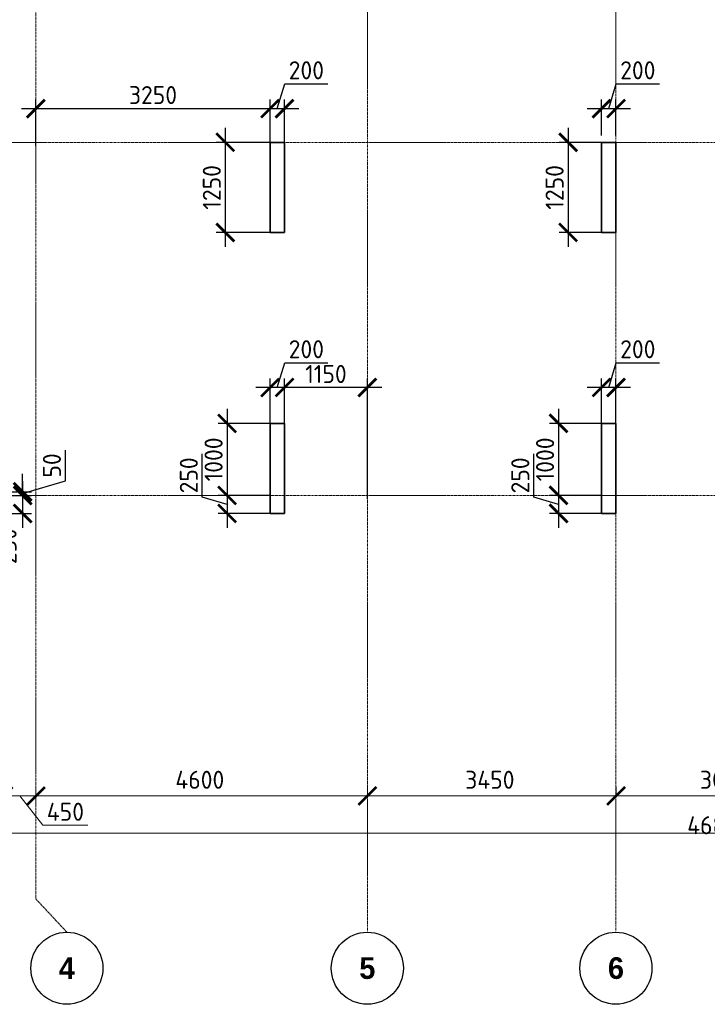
# Model space of a CAD drawing. Header units: millimetres. Extents: x 349531 to 1063351, y -131924 to 96186.
# Tile 17 of 230: x 450636 to 460178, y -48354 to -34690. Entities that reach past the tile are written whole.
import ezdxf

# ---------------------------------------------------------------- set-up
doc = ezdxf.new("R2010")
doc.units = ezdxf.units.MM
doc.linetypes.add('______5', pattern=[1100, 800, -100, 100, -100])
doc.linetypes.add('осевая', pattern=[50.8, 31.75, -6.35, 6.35, -6.35])
doc.layers.add('Колонна_ бетон', color=7, linetype='Continuous', lineweight=50, true_color=0xb4b496)
for name, color, linetype, lineweight in [('Конструкции 0.5', 5, 'Continuous', 50), ('Оси', 40, '______5', 18), ('РАЗМЕРЫ', 1, 'Continuous', 9)]:
    doc.layers.add(name, color=color, linetype=linetype, lineweight=lineweight)
doc.styles.add('Century Gothic', font='GOTHIC.TTF')
doc.styles.add('GOST-2.304_Type-B', font='GOST_Common.ttf')
doc.dimstyles.new('СПДС', dxfattribs={"dimscale": 100, "dimtxt": 2.5, "dimasz": 2.5, "dimexe": 1.25, "dimexo": 0, "dimtad": 1, "dimdec": 0, "dimtxsty": 'GOST-2.304_Type-B', "dimblk": 'ARCHTICK', "dimcen": 2.5, "dimdle": 2, "dimadec": 0, "dimazin": 2, "dimtfac": 0.75, "dimtdec": 0, "dimtmove": 1, "dimatfit": 3, "dimfxl": 1, "dimtolj": 1, "dimarcsym": 1})

# ---------------------------------------------------------------- blocks, each defined once
blk = doc.blocks.new('_ArchTick')
at = {"color": 0, "linetype": 'ByBlock', "const_width": 0.15}
blk.add_lwpolyline([(-0.5, -0.5), (0.5, 0.5)], dxfattribs=at)
blk = doc.blocks.new('*D1694')
at = {"color": 0, "lineweight": -2, "transparency": 16777216}
for p, q in [((983646, -19381), (983646, -19256)), ((1030446, -19495), (1030446, -19256)), ((983446, -19381), (1030646, -19381))]:
    blk.add_line(p, q, dxfattribs=at)
at = {"layer": 'DEFPOINTS', "color": 0, "transparency": 16777216}
for p in [(983646, -19381), (1030446, -19381), (1030446, -19495)]:
    blk.add_point(p, dxfattribs=at)
at = {"color": 0, "lineweight": -2, "transparency": 16777216, "xscale": 250, "yscale": 250, "zscale": 250, "rotation": 180}
blk.add_blockref('_ArchTick', (983646, -19381), dxfattribs=at)
at = {"color": 0, "lineweight": -2, "transparency": 16777216, "xscale": 250, "yscale": 250, "zscale": 250}
blk.add_blockref('_ArchTick', (1030446, -19381), dxfattribs=at)
at = {"color": 0, "transparency": 16777216, "insert": (1001863, -19270), "char_height": 250, "width": 104166.67, "attachment_point": 5, "style": 'GOST-2.304_Type-B'}
blk.add_mtext('\\A1;46800', dxfattribs=at)
blk = doc.blocks.new('NSY101')
at = {"color": 0, "linetype": 'ByBlock', "lineweight": -2}
blk.add_circle((0, 0), 50, dxfattribs=at)
blk = doc.blocks.new('СЛОЖНЫЙ_ОБЪЕКТ_32')
at = {"layer": 'Оси', "color": 16, "linetype": 'Continuous', "lineweight": 25, "transparency": 33554687, "xscale": 9.999999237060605, "yscale": 9.999999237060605, "zscale": 9.999999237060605}
blk.add_blockref('NSY101', (18063, -43009), dxfattribs=at)
at = {"layer": 'Оси', "color": 16, "linetype": 'Continuous', "lineweight": 25, "transparency": 33554687, "insert": (18063, -43009), "char_height": 300, "width": 385, "attachment_point": 5, "style": 'Century Gothic'}
blk.add_mtext('\\A1;{\\fCentury Gothic|i0|b1;\\H300.000000;\\W1.000000;\\C16;5}\\P', dxfattribs=at)
blk = doc.blocks.new('СЛОЖНЫЙ_ОБЪЕКТ_33')
at = {"layer": 'Оси', "color": 16, "linetype": 'Continuous', "lineweight": 25, "transparency": 33554687, "xscale": 9.999999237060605, "yscale": 9.999999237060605, "zscale": 9.999999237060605}
blk.add_blockref('NSY101', (21513, -43009), dxfattribs=at)
at = {"layer": 'Оси', "color": 16, "linetype": 'Continuous', "lineweight": 25, "transparency": 33554687, "insert": (21513, -43009), "char_height": 300, "width": 385, "attachment_point": 5, "style": 'Century Gothic'}
blk.add_mtext('\\A1;{\\fCentury Gothic|i0|b1;\\H300.000000;\\W1.000000;\\C16;6}\\P', dxfattribs=at)
blk = doc.blocks.new('СЛОЖНЫЙ_ОБЪЕКТ_48')
at = {"layer": 'Оси', "color": 16, "linetype": 'Continuous', "lineweight": 25, "transparency": 33554687, "xscale": 9.999999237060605, "yscale": 9.999999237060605, "zscale": 9.999999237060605}
blk.add_blockref('NSY101', (13893, -43009), dxfattribs=at)
at = {"layer": 'Оси', "color": 16, "linetype": 'Continuous', "lineweight": 25, "transparency": 33554687, "insert": (13893, -43009), "char_height": 300, "width": 385, "attachment_point": 5, "style": 'Century Gothic'}
blk.add_mtext('\\A1;{\\fCentury Gothic|i0|b1;\\H300.000000;\\W1.000000;\\C16;4}\\P', dxfattribs=at)
blk = doc.blocks.new('*D1682')
at = {"color": 0, "lineweight": -2, "transparency": 16777216}
for p, q in [((992396, -18864), (992396, -18739)), ((996996, -18864), (996996, -18739)), ((992196, -18864), (997196, -18864))]:
    blk.add_line(p, q, dxfattribs=at)
at = {"layer": 'DEFPOINTS', "color": 0, "transparency": 16777216}
for p in [(992396, -18864), (996996, -18864), (996996, -18864)]:
    blk.add_point(p, dxfattribs=at)
at = {"color": 0, "lineweight": -2, "transparency": 16777216, "xscale": 250, "yscale": 250, "zscale": 250, "rotation": 180}
blk.add_blockref('_ArchTick', (992396, -18864), dxfattribs=at)
at = {"color": 0, "lineweight": -2, "transparency": 16777216, "xscale": 250, "yscale": 250, "zscale": 250}
blk.add_blockref('_ArchTick', (996996, -18864), dxfattribs=at)
at = {"color": 0, "transparency": 16777216, "insert": (994670, -18639), "char_height": 250, "width": 83333.33, "attachment_point": 5, "style": 'GOST-2.304_Type-B'}
blk.add_mtext('\\A1;4600', dxfattribs=at)
blk = doc.blocks.new('*D1683')
at = {"color": 0, "lineweight": -2, "transparency": 16777216}
for p, q in [((996996, -18864), (996996, -18739)), ((1000446, -18864), (1000446, -18739)), ((996796, -18864), (1000646, -18864))]:
    blk.add_line(p, q, dxfattribs=at)
at = {"layer": 'DEFPOINTS', "color": 0, "transparency": 16777216}
for p in [(996996, -18864), (1000446, -18864), (1000446, -18864)]:
    blk.add_point(p, dxfattribs=at)
at = {"color": 0, "lineweight": -2, "transparency": 16777216, "xscale": 250, "yscale": 250, "zscale": 250, "rotation": 180}
blk.add_blockref('_ArchTick', (996996, -18864), dxfattribs=at)
at = {"color": 0, "lineweight": -2, "transparency": 16777216, "xscale": 250, "yscale": 250, "zscale": 250}
blk.add_blockref('_ArchTick', (1000446, -18864), dxfattribs=at)
at = {"color": 0, "transparency": 16777216, "insert": (998695, -18639), "char_height": 250, "width": 83333.33, "attachment_point": 5, "style": 'GOST-2.304_Type-B'}
blk.add_mtext('\\A1;3450', dxfattribs=at)
blk = doc.blocks.new('*D1684')
at = {"color": 0, "lineweight": -2, "transparency": 16777216}
for p, q in [((1000446, -18864), (1000446, -18739)), ((1003496, -18864), (1003496, -18739)), ((1000246, -18864), (1003696, -18864))]:
    blk.add_line(p, q, dxfattribs=at)
at = {"layer": 'DEFPOINTS', "color": 0, "transparency": 16777216}
for p in [(1000446, -18864), (1003496, -18864), (1003496, -18864)]:
    blk.add_point(p, dxfattribs=at)
at = {"color": 0, "lineweight": -2, "transparency": 16777216, "xscale": 250, "yscale": 250, "zscale": 250, "rotation": 180}
blk.add_blockref('_ArchTick', (1000446, -18864), dxfattribs=at)
at = {"color": 0, "lineweight": -2, "transparency": 16777216, "xscale": 250, "yscale": 250, "zscale": 250}
blk.add_blockref('_ArchTick', (1003496, -18864), dxfattribs=at)
at = {"color": 0, "transparency": 16777216, "insert": (1001945, -18639), "char_height": 250, "width": 83333.33, "attachment_point": 5, "style": 'GOST-2.304_Type-B'}
blk.add_mtext('\\A1;3050', dxfattribs=at)
blk = doc.blocks.new('*D1692')
at = {"color": 0, "lineweight": -2, "transparency": 16777216}
for p, q in [((991946, -18739), (991946, -18989)), ((992396, -18802), (992396, -18989)), ((992596, -18864), (991746, -18864)), ((992171, -18864), (992493, -19270)), ((992493, -19270), (993118, -19270))]:
    blk.add_line(p, q, dxfattribs=at)
at = {"layer": 'DEFPOINTS', "color": 0, "transparency": 16777216}
for p in [(991946, -18739), (992396, -18802), (991946, -18864)]:
    blk.add_point(p, dxfattribs=at)
at = {"color": 0, "lineweight": -2, "transparency": 16777216, "xscale": 250, "yscale": 250, "zscale": 250, "rotation": 180}
blk.add_blockref('_ArchTick', (991946, -18864), dxfattribs=at)
at = {"color": 0, "lineweight": -2, "transparency": 16777216, "xscale": 250, "yscale": 250, "zscale": 250}
blk.add_blockref('_ArchTick', (992396, -18864), dxfattribs=at)
at = {"color": 0, "transparency": 16777216, "insert": (992805, -19083), "char_height": 250, "attachment_point": 5, "style": 'GOST-2.304_Type-B'}
blk.add_mtext('\\A1;450', dxfattribs=at)
blk = doc.blocks.new('*D883')
at = {"layer": 'DEFPOINTS', "color": 0, "transparency": 16777216}
for p in [(454111, -35924), (450861, -36442), (454111, -36442, -360)]:
    blk.add_point(p, dxfattribs=at)
at = {"layer": 'РАЗМЕРЫ', "color": 0, "lineweight": -2, "transparency": 16777216}
for p, q in [((450861, -36442), (450861, -35799)), ((454111, -36442), (454111, -35799)), ((450661, -35924), (454311, -35924))]:
    blk.add_line(p, q, dxfattribs=at)
at = {"layer": 'РАЗМЕРЫ', "color": 0, "lineweight": -2, "transparency": 16777216, "xscale": 250, "yscale": 250, "zscale": 250, "rotation": 180}
blk.add_blockref('_ArchTick', (450861, -35924), dxfattribs=at)
at = {"layer": 'РАЗМЕРЫ', "color": 0, "lineweight": -2, "transparency": 16777216, "xscale": 250, "yscale": 250, "zscale": 250}
blk.add_blockref('_ArchTick', (454111, -35924), dxfattribs=at)
at = {"layer": 'РАЗМЕРЫ', "color": 0, "transparency": 16777216, "insert": (452486, -35736), "char_height": 250, "attachment_point": 5, "style": 'GOST-2.304_Type-B'}
blk.add_mtext('\\A1;3250', dxfattribs=at)
blk = doc.blocks.new('*D884')
at = {"layer": 'DEFPOINTS', "color": 0, "transparency": 16777216}
for p in [(454311, -35924), (454111, -36287), (454311, -36442)]:
    blk.add_point(p, dxfattribs=at)
at = {"layer": 'РАЗМЕРЫ', "color": 0, "lineweight": -2, "transparency": 16777216}
for p, q in [((454211, -35924), (454314, -35580)), ((454314, -35580), (454914, -35580)), ((454111, -36287), (454111, -35799)), ((454311, -36442), (454311, -35799)), ((453911, -35924), (454511, -35924))]:
    blk.add_line(p, q, dxfattribs=at)
at = {"layer": 'РАЗМЕРЫ', "color": 0, "lineweight": -2, "transparency": 16777216, "xscale": 250, "yscale": 250, "zscale": 250, "rotation": 180}
blk.add_blockref('_ArchTick', (454111, -35924), dxfattribs=at)
at = {"layer": 'РАЗМЕРЫ', "color": 0, "lineweight": -2, "transparency": 16777216, "xscale": 250, "yscale": 250, "zscale": 250}
blk.add_blockref('_ArchTick', (454311, -35924), dxfattribs=at)
at = {"layer": 'РАЗМЕРЫ', "color": 0, "transparency": 16777216, "insert": (454614, -35392), "char_height": 250, "attachment_point": 5, "style": 'GOST-2.304_Type-B'}
blk.add_mtext('\\A1;200', dxfattribs=at)
blk = doc.blocks.new('*D885')
at = {"layer": 'DEFPOINTS', "color": 0, "transparency": 16777216}
for p in [(454211, -36392, -360), (453489, -37642), (454111, -37642, -360)]:
    blk.add_point(p, dxfattribs=at)
at = {"layer": 'РАЗМЕРЫ', "color": 0, "lineweight": -2, "transparency": 16777216}
for p, q in [((453489, -36192), (453489, -37842)), ((454211, -36392), (453364, -36392)), ((454111, -37642), (453364, -37642))]:
    blk.add_line(p, q, dxfattribs=at)
at = {"layer": 'РАЗМЕРЫ', "color": 0, "lineweight": -2, "transparency": 16777216, "xscale": 250, "yscale": 250, "zscale": 250}
for p, rotation in [((453489, -36392), 90), ((453489, -37642), 270)]:
    blk.add_blockref('_ArchTick', p, dxfattribs=dict(at, rotation=rotation))
at = {"layer": 'РАЗМЕРЫ', "color": 0, "transparency": 16777216, "insert": (453302, -37017), "char_height": 250, "attachment_point": 5, "rotation": 90, "style": 'GOST-2.304_Type-B'}
blk.add_mtext('\\A1;1250', dxfattribs=at)
blk = doc.blocks.new('*D886')
at = {"layer": 'DEFPOINTS', "color": 0, "transparency": 16777216}
for p in [(458911, -35924), (458711, -36297), (458911, -36297)]:
    blk.add_point(p, dxfattribs=at)
at = {"layer": 'РАЗМЕРЫ', "color": 0, "lineweight": -2, "transparency": 16777216}
for p, q in [((458811, -35924), (458914, -35580)), ((458914, -35580), (459514, -35580)), ((458711, -36297), (458711, -35799)), ((458911, -36297), (458911, -35799)), ((458511, -35924), (459111, -35924))]:
    blk.add_line(p, q, dxfattribs=at)
at = {"layer": 'РАЗМЕРЫ', "color": 0, "lineweight": -2, "transparency": 16777216, "xscale": 250, "yscale": 250, "zscale": 250, "rotation": 180}
blk.add_blockref('_ArchTick', (458711, -35924), dxfattribs=at)
at = {"layer": 'РАЗМЕРЫ', "color": 0, "lineweight": -2, "transparency": 16777216, "xscale": 250, "yscale": 250, "zscale": 250}
blk.add_blockref('_ArchTick', (458911, -35924), dxfattribs=at)
at = {"layer": 'РАЗМЕРЫ', "color": 0, "transparency": 16777216, "insert": (459214, -35392), "char_height": 250, "attachment_point": 5, "style": 'GOST-2.304_Type-B'}
blk.add_mtext('\\A1;200', dxfattribs=at)
blk = doc.blocks.new('*D887')
at = {"layer": 'DEFPOINTS', "color": 0, "transparency": 16777216}
for p in [(458711, -36392), (458247, -37642), (458711, -37642)]:
    blk.add_point(p, dxfattribs=at)
at = {"layer": 'РАЗМЕРЫ', "color": 0, "lineweight": -2, "transparency": 16777216}
for p, q in [((458247, -36192), (458247, -37842)), ((458711, -36392), (458122, -36392)), ((458711, -37642), (458122, -37642))]:
    blk.add_line(p, q, dxfattribs=at)
at = {"layer": 'РАЗМЕРЫ', "color": 0, "lineweight": -2, "transparency": 16777216, "xscale": 250, "yscale": 250, "zscale": 250}
for p, rotation in [((458247, -36392), 90), ((458247, -37642), 270)]:
    blk.add_blockref('_ArchTick', p, dxfattribs=dict(at, rotation=rotation))
at = {"layer": 'РАЗМЕРЫ', "color": 0, "transparency": 16777216, "insert": (458059, -37017), "char_height": 250, "attachment_point": 5, "rotation": 90, "style": 'GOST-2.304_Type-B'}
blk.add_mtext('\\A1;1250', dxfattribs=at)
blk = doc.blocks.new('*D906')
at = {"layer": 'DEFPOINTS', "color": 0, "transparency": 16777216}
for p in [(449858, -41292, -560), (449711, -41542, -200), (450677, -41542)]:
    blk.add_point(p, dxfattribs=at)
at = {"layer": 'РАЗМЕРЫ', "color": 0, "lineweight": -2, "transparency": 16777216}
for p, q in [((450677, -41092), (450677, -41742)), ((449858, -41292), (450802, -41292)), ((449711, -41542), (450802, -41542))]:
    blk.add_line(p, q, dxfattribs=at)
at = {"layer": 'РАЗМЕРЫ', "color": 0, "lineweight": -2, "transparency": 16777216, "xscale": 250, "yscale": 250, "zscale": 250}
for p, rotation in [((450677, -41292), 90), ((450677, -41542), 270)]:
    blk.add_blockref('_ArchTick', p, dxfattribs=dict(at, rotation=rotation))
at = {"layer": 'РАЗМЕРЫ', "color": 0, "transparency": 16777216, "insert": (450467, -41996), "char_height": 250, "attachment_point": 5, "rotation": 90, "style": 'GOST-2.304_Type-B'}
blk.add_mtext('\\A1;250', dxfattribs=at)
blk = doc.blocks.new('*D907')
at = {"layer": 'DEFPOINTS', "color": 0, "transparency": 16777216}
for p in [(454311, -39794), (454311, -41342, -360), (455461, -41342)]:
    blk.add_point(p, dxfattribs=at)
at = {"layer": 'РАЗМЕРЫ', "color": 0, "lineweight": -2, "transparency": 16777216}
for p, q in [((454311, -41342), (454311, -39669)), ((455461, -41342), (455461, -39669)), ((455661, -39794), (454111, -39794))]:
    blk.add_line(p, q, dxfattribs=at)
at = {"layer": 'РАЗМЕРЫ', "color": 0, "lineweight": -2, "transparency": 16777216, "xscale": 250, "yscale": 250, "zscale": 250, "rotation": 180}
blk.add_blockref('_ArchTick', (454311, -39794), dxfattribs=at)
at = {"layer": 'РАЗМЕРЫ', "color": 0, "lineweight": -2, "transparency": 16777216, "xscale": 250, "yscale": 250, "zscale": 250}
blk.add_blockref('_ArchTick', (455461, -39794), dxfattribs=at)
at = {"layer": 'РАЗМЕРЫ', "color": 0, "transparency": 16777216, "insert": (454886, -39607), "char_height": 250, "attachment_point": 5, "style": 'GOST-2.304_Type-B'}
blk.add_mtext('\\A1;1150', dxfattribs=at)
blk = doc.blocks.new('*D908')
at = {"layer": 'DEFPOINTS', "color": 0, "transparency": 16777216}
for p in [(454111, -39794), (454111, -40342), (454311, -40342)]:
    blk.add_point(p, dxfattribs=at)
at = {"layer": 'РАЗМЕРЫ', "color": 0, "lineweight": -2, "transparency": 16777216}
for p, q in [((454211, -39794), (454314, -39450)), ((454314, -39450), (454914, -39450)), ((454111, -40342), (454111, -39669)), ((454311, -40342), (454311, -39669)), ((454511, -39794), (453911, -39794))]:
    blk.add_line(p, q, dxfattribs=at)
at = {"layer": 'РАЗМЕРЫ', "color": 0, "lineweight": -2, "transparency": 16777216, "xscale": 250, "yscale": 250, "zscale": 250, "rotation": 180}
blk.add_blockref('_ArchTick', (454111, -39794), dxfattribs=at)
at = {"layer": 'РАЗМЕРЫ', "color": 0, "lineweight": -2, "transparency": 16777216, "xscale": 250, "yscale": 250, "zscale": 250}
blk.add_blockref('_ArchTick', (454311, -39794), dxfattribs=at)
at = {"layer": 'РАЗМЕРЫ', "color": 0, "transparency": 16777216, "insert": (454614, -39263), "char_height": 250, "attachment_point": 5, "style": 'GOST-2.304_Type-B'}
blk.add_mtext('\\A1;200', dxfattribs=at)
blk = doc.blocks.new('*D909')
at = {"layer": 'DEFPOINTS', "color": 0, "transparency": 16777216}
for p in [(454111, -40292, -200), (453514, -41292), (454111, -41292, -560)]:
    blk.add_point(p, dxfattribs=at)
at = {"layer": 'РАЗМЕРЫ', "color": 0, "lineweight": -2, "transparency": 16777216}
for p, q in [((453514, -40092), (453514, -41492)), ((454111, -40292), (453389, -40292)), ((454111, -41292), (453389, -41292))]:
    blk.add_line(p, q, dxfattribs=at)
at = {"layer": 'РАЗМЕРЫ', "color": 0, "lineweight": -2, "transparency": 16777216, "xscale": 250, "yscale": 250, "zscale": 250}
for p, rotation in [((453514, -40292), 90), ((453514, -41292), 270)]:
    blk.add_blockref('_ArchTick', p, dxfattribs=dict(at, rotation=rotation))
at = {"layer": 'РАЗМЕРЫ', "color": 0, "transparency": 16777216, "insert": (453327, -40792), "char_height": 250, "attachment_point": 5, "rotation": 90, "style": 'GOST-2.304_Type-B'}
blk.add_mtext('\\A1;1000', dxfattribs=at)
blk = doc.blocks.new('*D910')
at = {"layer": 'DEFPOINTS', "color": 0, "transparency": 16777216}
for p in [(454039, -41292), (453514, -41542), (454111, -41542, -200)]:
    blk.add_point(p, dxfattribs=at)
at = {"layer": 'РАЗМЕРЫ', "color": 0, "lineweight": -2, "transparency": 16777216}
for p, q in [((453170, -41314), (453170, -40714)), ((453514, -41092), (453514, -41742)), ((453514, -41417), (453170, -41314)), ((454039, -41292), (453389, -41292)), ((454111, -41542), (453389, -41542))]:
    blk.add_line(p, q, dxfattribs=at)
at = {"layer": 'РАЗМЕРЫ', "color": 0, "lineweight": -2, "transparency": 16777216, "xscale": 250, "yscale": 250, "zscale": 250}
for p, rotation in [((453514, -41292), 90), ((453514, -41542), 270)]:
    blk.add_blockref('_ArchTick', p, dxfattribs=dict(at, rotation=rotation))
at = {"layer": 'РАЗМЕРЫ', "color": 0, "transparency": 16777216, "insert": (452983, -41014), "char_height": 250, "attachment_point": 5, "rotation": 90, "style": 'GOST-2.304_Type-B'}
blk.add_mtext('\\A1;250', dxfattribs=at)
blk = doc.blocks.new('*D911')
at = {"layer": 'DEFPOINTS', "color": 0, "transparency": 16777216}
for p in [(458711, -39794), (458711, -40342, -360), (458911, -40342, -360)]:
    blk.add_point(p, dxfattribs=at)
at = {"layer": 'РАЗМЕРЫ', "color": 0, "lineweight": -2, "transparency": 16777216}
for p, q in [((458811, -39794), (458914, -39450)), ((458914, -39450), (459514, -39450)), ((458711, -40342), (458711, -39669)), ((458911, -40342), (458911, -39669)), ((459111, -39794), (458511, -39794))]:
    blk.add_line(p, q, dxfattribs=at)
at = {"layer": 'РАЗМЕРЫ', "color": 0, "lineweight": -2, "transparency": 16777216, "xscale": 250, "yscale": 250, "zscale": 250, "rotation": 180}
blk.add_blockref('_ArchTick', (458711, -39794), dxfattribs=at)
at = {"layer": 'РАЗМЕРЫ', "color": 0, "lineweight": -2, "transparency": 16777216, "xscale": 250, "yscale": 250, "zscale": 250}
blk.add_blockref('_ArchTick', (458911, -39794), dxfattribs=at)
at = {"layer": 'РАЗМЕРЫ', "color": 0, "transparency": 16777216, "insert": (459214, -39263), "char_height": 250, "attachment_point": 5, "style": 'GOST-2.304_Type-B'}
blk.add_mtext('\\A1;200', dxfattribs=at)
blk = doc.blocks.new('стены техподполья')
at = {"layer": 'Колонна_ бетон', "color": 180, "linetype": 'Continuous', "lineweight": 35, "transparency": 33554687}
for p, q in [((468936, -12144), (468936, -12144)), ((468936, -12144), (468936, -13394)), ((469136, -12144), (468936, -12144)), ((469136, -12144), (469136, -12144)), ((469136, -12144), (469136, -13394)), ((473736, -12144), (473536, -12144)), ((473536, -12144), (473536, -12144)), ((473536, -12144), (473536, -13394)), ((473736, -12144), (473736, -12144)), ((473736, -13394), (473736, -12144)), ((468936, -13394), (468936, -13394)), ((468936, -13394), (469136, -13394)), ((469136, -13394), (469136, -13394)), ((473736, -13394), (473536, -13394)), ((473536, -13394), (473536, -13394)), ((473736, -13394), (473736, -13394)), ((468936, -16044), (468936, -17294)), ((469136, -16044), (468936, -16044)), ((469136, -17294), (469136, -16044)), ((473536, -17294), (473536, -16044)), ((473736, -16044), (473536, -16044)), ((473736, -17294), (473736, -16044)), ((469136, -17294), (468936, -17294)), ((473536, -17294), (473736, -17294))]:
    blk.add_line(p, q, dxfattribs=at)
blk = doc.blocks.new('*D755')
at = {"layer": 'DEFPOINTS', "color": 0, "transparency": 16777216}
for p in [(449711, -41242, 160), (450677, -41242), (449858, -41292, -200)]:
    blk.add_point(p, dxfattribs=at)
at = {"layer": 'РАЗМЕРЫ', "color": 0, "lineweight": -2, "transparency": 16777216}
for p, q in [((451271, -41089), (451271, -40664)), ((450677, -41242), (450677, -40992)), ((450677, -41267), (451271, -41089)), ((449711, -41242), (450802, -41242)), ((450677, -41292), (450677, -41242)), ((449858, -41292), (450802, -41292)), ((450677, -41292), (450677, -41542))]:
    blk.add_line(p, q, dxfattribs=at)
at = {"layer": 'РАЗМЕРЫ', "color": 0, "lineweight": -2, "transparency": 16777216, "xscale": 250, "yscale": 250, "zscale": 250}
for p, rotation in [((450677, -41242), 270), ((450677, -41292), 90)]:
    blk.add_blockref('_ArchTick', p, dxfattribs=dict(at, rotation=rotation))
at = {"layer": 'РАЗМЕРЫ', "color": 0, "transparency": 16777216, "insert": (451083, -40876), "char_height": 250, "attachment_point": 5, "rotation": 90, "style": 'GOST-2.304_Type-B'}
blk.add_mtext('\\A1;50', dxfattribs=at)
blk = doc.blocks.new('*D756')
at = {"layer": 'DEFPOINTS', "color": 0, "transparency": 16777216}
for p in [(458711, -40292, -200), (458114, -41292), (458711, -41292, -560)]:
    blk.add_point(p, dxfattribs=at)
at = {"layer": 'РАЗМЕРЫ', "color": 0, "lineweight": -2, "transparency": 16777216}
for p, q in [((458114, -40092), (458114, -41492)), ((458711, -40292), (457989, -40292)), ((458711, -41292), (457989, -41292))]:
    blk.add_line(p, q, dxfattribs=at)
at = {"layer": 'РАЗМЕРЫ', "color": 0, "lineweight": -2, "transparency": 16777216, "xscale": 250, "yscale": 250, "zscale": 250}
for p, rotation in [((458114, -40292), 90), ((458114, -41292), 270)]:
    blk.add_blockref('_ArchTick', p, dxfattribs=dict(at, rotation=rotation))
at = {"layer": 'РАЗМЕРЫ', "color": 0, "transparency": 16777216, "insert": (457927, -40792), "char_height": 250, "attachment_point": 5, "rotation": 90, "style": 'GOST-2.304_Type-B'}
blk.add_mtext('\\A1;1000', dxfattribs=at)
blk = doc.blocks.new('*D757')
at = {"layer": 'DEFPOINTS', "color": 0, "transparency": 16777216}
for p in [(458639, -41292), (458114, -41542), (458711, -41542, -200)]:
    blk.add_point(p, dxfattribs=at)
at = {"layer": 'РАЗМЕРЫ', "color": 0, "lineweight": -2, "transparency": 16777216}
for p, q in [((457770, -41314), (457770, -40714)), ((458114, -41092), (458114, -41742)), ((458114, -41417), (457770, -41314)), ((458639, -41292), (457989, -41292)), ((458711, -41542), (457989, -41542))]:
    blk.add_line(p, q, dxfattribs=at)
at = {"layer": 'РАЗМЕРЫ', "color": 0, "lineweight": -2, "transparency": 16777216, "xscale": 250, "yscale": 250, "zscale": 250}
for p, rotation in [((458114, -41292), 90), ((458114, -41542), 270)]:
    blk.add_blockref('_ArchTick', p, dxfattribs=dict(at, rotation=rotation))
at = {"layer": 'РАЗМЕРЫ', "color": 0, "transparency": 16777216, "insert": (457583, -41014), "char_height": 250, "attachment_point": 5, "rotation": 90, "style": 'GOST-2.304_Type-B'}
blk.add_mtext('\\A1;250', dxfattribs=at)
blk = doc.blocks.new('оси2')
at = {"layer": 'Оси', "color": 16, "linetype": 'осевая', "lineweight": 0, "transparency": 33554687}
for p, q in [((996995.5, 5465.4), (996995.5, -20739.3)), ((1000445.5, 5465.4), (1000445.5, -20739.3)), ((992395.5, 4955.2), (992395.5, -20293.6)), ((979200, -9792.9), (1032582.1, -9792.9)), ((979200, -14692.9), (1032582.1, -14692.9)), ((992825, -20755.1), (992395.5, -20293.6))]:
    blk.add_line(p, q, dxfattribs=at)
at = {"layer": 'Оси', "color": 16, "linetype": 'Continuous', "lineweight": 25, "transparency": 33554687}
for name in ['СЛОЖНЫЙ_ОБЪЕКТ_48', 'СЛОЖНЫЙ_ОБЪЕКТ_32', 'СЛОЖНЫЙ_ОБЪЕКТ_33']:
    blk.add_blockref(name, (978932, 21754.4), dxfattribs=at)
for base, p1, p2, picture, middle in [((996995.5, -18864.1), (992395.5, -18864.1), (996995.5, -18864.1), '*D1682', (994670.4, -18864.1)), ((1000445.5, -18864.1), (996995.5, -18864.1), (1000445.5, -18864.1), '*D1683', (998695.4, -18864.1)), ((1003495.5, -18864.1), (1000445.5, -18864.1), (1003495.5, -18864.1), '*D1684', (1001945.4, -18864.1)), ((1030445.5, -19380.9), (983645.5, -19380.9), (1030445.5, -19495.3), '*D1694', (1001863, -19495.3))]:
    dim = blk.add_linear_dim(base=base, p1=p1, p2=p2, dimstyle='СПДС', override={"dimgap": 1})
    dim.commit()
    dim.dimension.update_dxf_attribs({"geometry": picture, "text_midpoint": middle, "dimtype": 160})
dim = blk.add_linear_dim(base=(991945.5, -18864.1), p1=(992395.5, -18801.6), p2=(991945.5, -18739.1), dimstyle='СПДС')
dim.commit()
dim.dimension.update_dxf_attribs({"geometry": '*D1692', "text_midpoint": (992555.1, -19270.3), "dimtype": 160})

msp = doc.modelspace()

# ---------------------------------------------------------------- block references
at = {"layer": 'Конструкции 0.5'}
msp.add_blockref('стены техподполья', (-14825, -24248.4, 160), dxfattribs=at)
at = {"layer": 'РАЗМЕРЫ'}
msp.add_blockref('оси2', (-541534.6, -26599.1, -200), dxfattribs=at)

# ---------------------------------------------------------------- dimensions: what is measured, and where the dimension line sits
for base, p1, p2, picture, middle in [((454311, -35923.6, 360), (454111, -36287.1, 360), (454311, -36442, 360), '*D884', (454376.6, -35392.4, 360)), ((458910.8, -35923.6, 360), (458711, -36297.1, 360), (458910.8, -36297.1, 360), '*D886', (458976.5, -35392.4, 360)), ((454111, -35923.6, 360), (450860.8, -36442, 360), (454111, -36442, 0), '*D883', (452485.9, -35736.1, 360)), ((454111, -39794.1, 360), (454311, -40342, 360), (454111, -40342, 360), '*D908', (454376.6, -39262.9, 360)), ((458711, -39794.1, 360), (458910.8, -40342, 0), (458711, -40342, 0), '*D911', (458976.5, -39262.9, 360)), ((454311, -39794.1, 360), (455460.8, -41342, 360), (454311, -41342, 0), '*D907', (454885.9, -39606.6, 360))]:
    dim = msp.add_linear_dim(base=base, p1=p1, p2=p2, dimstyle='СПДС', override={"dimtofl": 0}, dxfattribs=at)
    dim.commit()
    dim.dimension.update_dxf_attribs({"geometry": picture, "text_midpoint": middle})
for base, p1, p2, picture, middle in [((453489, -37642, 160), (454211, -36392, -200), (454111, -37642, -200), '*D885', (453301.5, -37017, 160)), ((458246.9, -37642, 160), (458710.8, -36392, 160), (458710.8, -37642, 160), '*D887', (458059.4, -37017, 160)), ((453514, -41292, 360), (454111, -40292, 160), (454111, -41292, -200), '*D909', (453326.5, -40792, 360)), ((458114, -41292, 360), (458711, -40292, 160), (458711, -41292, -200), '*D756', (457926.5, -40792, 360)), ((450677, -41242), (449858.5, -41292, -200), (449710.8, -41242, 160), '*D755', (451083.2, -41026.3)), ((453514, -41542, 360), (454039, -41292, 360), (454110.8, -41542, 160), '*D910', (452982.8, -41251.3, 360)), ((458114, -41542, 360), (458639, -41292, 360), (458710.8, -41542, 160), '*D757', (457582.8, -41251.3, 360))]:
    dim = msp.add_linear_dim(base=base, p1=p1, p2=p2, angle=90, dimstyle='СПДС', override={"dimtofl": 0}, dxfattribs=at)
    dim.commit()
    dim.dimension.update_dxf_attribs({"geometry": picture, "text_midpoint": middle})
dim = msp.add_linear_dim(base=(450677, -41542, 360), p1=(449858.5, -41292, -200), p2=(449710.8, -41542, 160), angle=90, dimstyle='СПДС', override={"dimtofl": 0}, dxfattribs=at)
dim.commit()
dim.dimension.update_dxf_attribs({"geometry": '*D906', "text_midpoint": (450654, -41995.9, 360), "dimtype": 160})

doc.saveas('drawing.dxf')
